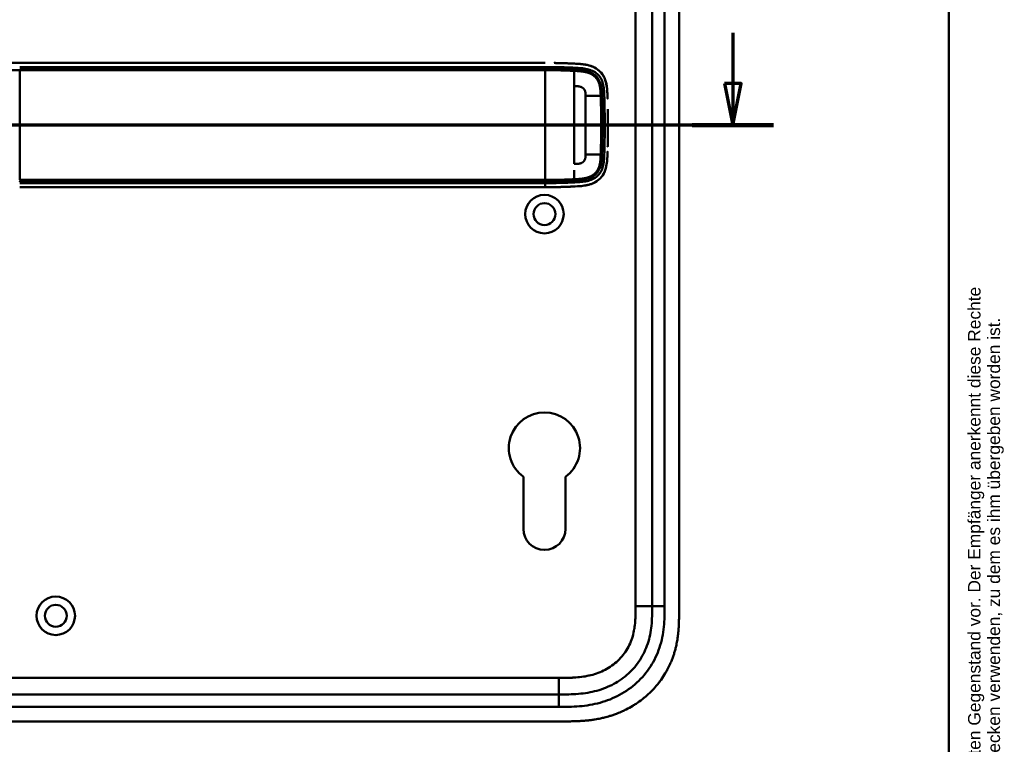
# Model space of a CAD drawing. Header units: millimetres. Extents: x 20 to 833, y 20 to 574.
# Tile 9 of 10: x 596 to 833, y 257 to 432. Entities that reach past the tile are written whole.
import ezdxf
from ezdxf.enums import TextEntityAlignment as Align

# ---------------------------------------------------------------- set-up
doc = ezdxf.new("R2010")
doc.units = ezdxf.units.MM
doc.header["$LTSCALE"] = 2
for name, color, linetype, lineweight in [('Schnittansichtslinien(DIN)', 7, 'Continuous', 70), ('Sichtbare Kanten(DIN)', 7, 'Continuous', 50), ('Sichtbare tangentiale Kanten(DIN)', 7, 'Continuous', 50), ('Skizziergeometrie(DIN)', 7, 'Continuous', 50), ('Symbole(DIN)', 7, 'Continuous', 25)]:
    doc.layers.add(name, color=color, linetype=linetype, lineweight=lineweight)
doc.styles.add('Aktuell-DIN', font='arial.ttf')
doc.styles.add('Textstil10', font='arial.ttf')
doc.styles.add('Textstil41', font='arial.ttf', dxfattribs={"width": 0.8})
doc.styles.add('Textstil83', font='arial.ttf', dxfattribs={"width": 0.8})

# ---------------------------------------------------------------- blocks, each defined once
blk = doc.blocks.new('Ränder Standardrahmen')
at = {"layer": 'Skizziergeometrie(DIN)', "flags": 128}
blk.add_lwpolyline([(10, 10), (10, 287), (410, 287), (410, 10), (10, 10)], dxfattribs=at)
blk = doc.blocks.new('Schriftfelder Heusser')
at = {"layer": 'Symbole(DIN)', "color": 7, "insert": (293.33, 191.7), "char_height": 1.5, "width": 182.3003, "attachment_point": 1, "rotation": 90, "line_spacing_factor": 0.944221, "style": 'Aktuell-DIN'}
blk.add_mtext('\\fArial|b0|i0;\\H1.5000;Die Schlossfabrik Heusser AG ist Eigentümerin dieses Dokumentes und behält sich alle Rechte an diesem und dem dargestellten Gegenstand vor. Der Empfänger anerkennt diese Rechte\\Pund wird das Dokument nicht ohne schriftliche Ermächtigung der Eigentümerin Dritten zugänglich machen oder zu anderen Zwecken verwenden, zu dem es ihm übergeben worden ist.\\P ', dxfattribs=at)
at = {"layer": 'Symbole(DIN)', "color": 179, "true_color": 0x262659, "style": 'Textstil10'}
blk.add_attdef('ERSTELLUNGSDATUM_001', (217.23, 218.29), '', height=2, dxfattribs=at)
at = {"layer": 'Symbole(DIN)', "color": 179, "true_color": 0x262659}
for tag, height, style, p in [('AUTOR', 2.49, 'Aktuell-DIN', (240.03, 219.26)), ('KONTROLLDATUM', 2, 'Textstil10', (217.42, 215.04)), ('KONTROLLIERT_VON', 2, 'Textstil10', (239.98, 215.05))]:
    blk.add_attdef(tag, text='', height=height, dxfattribs=dict(at, style=style)).set_placement(p, align=Align.MIDDLE_LEFT)
at = {"layer": 'Symbole(DIN)', "color": 7, "style": 'Textstil83', "width": 0.8}
blk.add_attdef('Anfänglicher_Ansichtsmaßstab_001', (281.57, 213.34), '', height=2.3, dxfattribs=at)
at = {"layer": 'Symbole(DIN)', "color": 179, "true_color": 0x262659, "style": 'Textstil10'}
blk.add_attdef('PROJEKT', text='', height=2, dxfattribs=at).set_placement((217.77, 209.72), align=Align.BOTTOM_LEFT)
at = {"layer": 'Symbole(DIN)', "color": 7, "style": 'Textstil41', "width": 0.8}
blk.add_attdef('STATUS', text='', height=5, dxfattribs=at).set_placement((284.53, 195.86), align=Align.MIDDLE_CENTER)
blk = doc.blocks.new('2DTransSchnitt0')
at = {"layer": 'Schnittansichtslinien(DIN)', "linetype": 'Continuous'}
for p, q in [((383.94, 214.6), (383.94, 208.46)), ((382.94, 208.46), (383.94, 203.46)), ((384.94, 208.46), (382.94, 208.46)), ((383.94, 208.46), (383.94, 203.46)), ((383.94, 203.46), (384.94, 208.46)), ((388.85, 203.46), (255.71, 203.46))]:
    blk.add_line(p, q, dxfattribs=at)
at = {"layer": 'Schnittansichtslinien(DIN)', "linetype": 'Continuous', "lineweight": 140}
blk.add_line((388.85, 203.46), (379.03, 203.46), dxfattribs=at)
at = {"layer": 'Schnittansichtslinien(DIN)', "linetype": 'Continuous', "flags": 128}
blk.add_lwpolyline([(382.94, 208.46), (383.94, 203.46), (384.94, 208.46), (382.94, 208.46)], dxfattribs=at)
at = {"layer": 'Schnittansichtslinien(DIN)'}
blk.add_solid([(382.94, 208.46), (383.94, 203.46), (384.94, 208.46), (382.94, 208.46)], dxfattribs=at)

msp = doc.modelspace()

# ---------------------------------------------------------------- linework, layer by layer
at = {"layer": 'Sichtbare Kanten(DIN)'}
for p, q in [((754.874, 289.705), (754.874, 481.136)), ((748.374, 290.705), (748.374, 480.136)), ((722.51, 421.924), (595.659, 421.924)), ((732.296, 409.92), (732.297, 409.92)), ((736.348, 409.92), (736.348, 409.92)), ((732.297, 403.92), (732.296, 403.92)), ((736.347, 403.92), (736.347, 403.92)), ((595.659, 391.924), (722.51, 391.924)), ((717.273, 309.421), (717.273, 321.996)), ((727.473, 321.996), (727.473, 309.421)), ((580.912, 269.42), (725.835, 269.42)), ((567.912, 262.92), (726.835, 262.92))]:
    msp.add_line(p, q, dxfattribs=at)
for centre, radius in [((722.374, 385.42), 4.65), ((722.374, 385.42), 2.65), ((604.374, 288.42), 4.65), ((604.374, 288.42), 2.65)]:
    msp.add_circle(centre, radius, dxfattribs=at)
for centre, radius, start, end in [((722.374, 406.92), 14, 104.46083, 104.46616), ((722.374, 406.92), 13.8, 100.78374, 100.78832), ((722.373, 406.92), 13.8, 73.28693, 73.28729), ((722.374, 406.92), 11.7, 31.98569, 31.98649), ((722.374, 406.92), 11.6, 31.18578, 31.18695), ((722.374, 406.92), 11.5, 30.35256, 30.35418), ((722.374, 406.92), 11.5, 329.64582, 329.64689), ((722.374, 406.92), 11.6, 328.81305, 328.81381), ((722.374, 406.92), 11.7, 328.01351, 328.01403), ((722.374, 406.92), 14, 255.42748, 255.43284), ((722.374, 406.92), 13.8, 259.06815, 259.07275), ((722.373, 406.921), 13.801, 286.81616, 286.8165), ((722.374, 328.92), 8.6, 306.36956, 233.62588), ((722.373, 309.421), 5.1, 180, 0)]:
    msp.add_arc(centre, radius, start, end, dxfattribs=at)
for points, degree, knots in [([(569.031, 421.924), (569.417, 421.924), (569.784, 421.924), (570.588, 421.924), (571.007, 421.924), (572.272, 421.924), (573.161, 421.924), (576.034, 421.924), (578.114, 421.924), (583.261, 421.924), (586.37, 421.924), (591.532, 421.924), (593.595, 421.924), (595.659, 421.924)], 3, [0, 0, 0, 0, 0.1534173, 0.1534173, 0.3047718, 0.3047718, 0.5966116, 0.5966116, 1.2249955, 1.2249955, 2.1545342, 2.1545342, 2.7736042, 2.7736042, 2.7736042, 2.7736042]), ([(724.742, 421.914), (724.742, 421.914), (724.742, 421.914), (724.742, 421.914), (724.742, 421.914), (724.742, 421.914), (724.742, 421.914), (724.743, 421.914), (724.743, 421.914), (724.749, 421.913), (724.754, 421.913), (724.766, 421.913), (724.773, 421.913), (724.798, 421.913), (724.816, 421.913), (724.932, 421.911), (725.029, 421.91), (725.158, 421.907), (725.191, 421.907), (725.234, 421.906), (725.245, 421.906), (725.259, 421.906), (725.263, 421.906), (725.268, 421.906), (725.269, 421.906), (725.27, 421.906), (725.271, 421.906), (725.271, 421.906), (725.271, 421.906), (725.272, 421.906), (725.272, 421.906), (725.272, 421.906)], 3, [0, 0, 0, 0, 0.000010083, 0.000010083, 0.000030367, 0.000030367, 0.000084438, 0.000084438, 0.00022861, 0.00022861, 0.001766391, 0.001766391, 0.003816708, 0.003816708, 0.009284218, 0.009284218, 0.038444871, 0.038444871, 0.048164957, 0.048164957, 0.051405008, 0.051405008, 0.052485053, 0.052485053, 0.052845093, 0.052845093, 0.05296512, 0.05296512, 0.053005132, 0.053005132, 0.053043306, 0.053043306, 0.053043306, 0.053043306]), ([(729.639, 421.757), (729.639, 421.757), (729.621, 421.758), (729.43, 421.767), (729.064, 421.783), (728.51, 421.809), (727.755, 421.837), (726.949, 421.866), (726.275, 421.884), (725.783, 421.896), (725.467, 421.902), (725.326, 421.905), (725.272, 421.906)], 5, [0, 0, 0, 0, 0, 0, 0.00002286, 0.00969157, 0.09825636, 0.18682115, 0.27538594, 0.36395073, 0.40823312, 0.43566831, 0.43566831, 0.43566831, 0.43566831, 0.43566831, 0.43566831]), ([(731.34, 421.643), (731.283, 421.649), (731.226, 421.654), (731.169, 421.659), (730.891, 421.685), (730.613, 421.705), (730.334, 421.721)], 3, [1.11173243, 1.11173243, 1.11173243, 1.11173243, 1.12964673, 1.12964673, 1.12964673, 1.21762011, 1.21762011, 1.21762011, 1.21762011]), ([(730.334, 421.721), (730.334, 421.721), (730.334, 421.721), (730.334, 421.721), (730.334, 421.721), (730.335, 421.721), (730.335, 421.721), (730.337, 421.721), (730.338, 421.721), (730.342, 421.721), (730.346, 421.721), (730.359, 421.72), (730.37, 421.719), (730.41, 421.717), (730.441, 421.715), (730.564, 421.707), (730.655, 421.701), (730.885, 421.684), (731.022, 421.673), (731.21, 421.656), (731.262, 421.651), (731.318, 421.645), (731.322, 421.645), (731.331, 421.644), (731.334, 421.643), (731.338, 421.643), (731.338, 421.643), (731.339, 421.643), (731.339, 421.643), (731.339, 421.643), (731.339, 421.643), (731.34, 421.643), (731.34, 421.643), (731.34, 421.643), (731.34, 421.643), (731.34, 421.643)], 3, [0, 0, 0, 0, 0.00003166, 0.00003166, 0.00007175, 0.00007175, 0.00018596, 0.00018596, 0.00052834, 0.00052834, 0.00155512, 0.00155512, 0.00463506, 0.00463506, 0.01387455, 0.01387455, 0.04159374, 0.04159374, 0.08317485, 0.08317485, 0.09876658, 0.09876658, 0.10022827, 0.10022827, 0.10132472, 0.10132472, 0.1014245, 0.1014245, 0.10147482, 0.10147482, 0.10150043, 0.10150043, 0.10151366, 0.10151366, 0.10152856, 0.10152856, 0.10152856, 0.10152856]), ([(737.468, 415.869), (737.451, 416.028), (737.431, 416.185), (737.302, 417.039), (737.127, 417.715), (736.548, 418.958), (736.169, 419.496), (735.187, 420.421), (734.613, 420.773), (732.875, 421.493), (731.664, 421.638), (730.469, 421.713)], 3, [-1.0928074, -1.0928074, -1.0928074, -1.0928074, -1.045951, -1.045951, -0.838061, -0.838061, -0.6395491, -0.6395491, -0.4375462, -0.4375462, -0.0824985, -0.0824985, -0.0824985, -0.0824985]), ([(736.835, 418.339), (736.835, 418.339), (736.835, 418.339), (736.835, 418.339), (736.835, 418.339), (736.835, 418.338), (736.836, 418.338), (736.836, 418.337), (736.837, 418.335), (736.839, 418.331), (736.84, 418.328), (736.846, 418.315), (736.851, 418.305), (736.868, 418.266), (736.881, 418.237), (736.932, 418.12), (736.968, 418.031), (737.015, 417.908), (737.027, 417.874), (737.044, 417.827), (737.049, 417.815), (737.055, 417.797), (737.057, 417.792), (737.059, 417.785), (737.06, 417.782), (737.061, 417.779), (737.062, 417.778), (737.062, 417.776), (737.063, 417.775), (737.063, 417.774), (737.063, 417.774), (737.063, 417.773), (737.063, 417.773), (737.063, 417.773), (737.063, 417.773), (737.063, 417.773), (737.063, 417.773), (737.063, 417.773), (737.063, 417.773), (737.063, 417.773)], 3, [0, 0, 0, 0, 0.000053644, 0.000053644, 0.000093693, 0.000093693, 0.000213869, 0.000213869, 0.000574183, 0.000574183, 0.001654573, 0.001654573, 0.00489501, 0.00489501, 0.014615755, 0.014615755, 0.043784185, 0.043784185, 0.054719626, 0.054719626, 0.058820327, 0.058820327, 0.060417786, 0.060417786, 0.061217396, 0.061217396, 0.06161808, 0.06161808, 0.061819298, 0.061819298, 0.061920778, 0.061920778, 0.06197238, 0.06197238, 0.061999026, 0.061999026, 0.062013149, 0.062013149, 0.062029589, 0.062029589, 0.062029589, 0.062029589]), ([(737.573, 414.186), (737.573, 414.186), (737.573, 414.186), (737.573, 414.186), (737.573, 414.185), (737.573, 414.185), (737.574, 414.185), (737.574, 414.183), (737.574, 414.182), (737.574, 414.177), (737.574, 414.173), (737.574, 414.159), (737.575, 414.148), (737.576, 414.105), (737.577, 414.073), (737.582, 413.943), (737.585, 413.846), (737.59, 413.676), (737.592, 413.603), (737.596, 413.476), (737.598, 413.422), (737.6, 413.362), (737.6, 413.357), (737.6, 413.348), (737.6, 413.344), (737.6, 413.34), (737.6, 413.339), (737.6, 413.338), (737.6, 413.337), (737.6, 413.336), (737.6, 413.336), (737.6, 413.336), (737.6, 413.336), (737.6, 413.336)], 3, [0, 0, 0, 0, 0.0000685, 0.0000685, 0.000108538, 0.000108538, 0.000228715, 0.000228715, 0.000589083, 0.000589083, 0.00166957, 0.00166957, 0.004910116, 0.004910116, 0.014630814, 0.014630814, 0.043792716, 0.043792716, 0.065662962, 0.065662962, 0.08206584, 0.08206584, 0.083603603, 0.083603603, 0.084757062, 0.084757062, 0.084973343, 0.084973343, 0.085135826, 0.085135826, 0.085162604, 0.085162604, 0.08517595, 0.08517595, 0.08517595, 0.08517595]), ([(737.685, 409.229), (737.68, 409.64), (737.675, 410.052), (737.668, 410.464), (737.666, 410.56), (737.664, 410.656), (737.663, 410.751)], 3, [0.93532745, 0.93532745, 0.93532745, 0.93532745, 1.05789587, 1.05789587, 1.05789587, 1.08637381, 1.08637381, 1.08637381, 1.08637381]), ([(737.685, 409.229), (737.685, 409.229), (737.685, 409.229), (737.685, 409.228), (737.685, 409.228), (737.685, 409.227), (737.685, 409.227), (737.685, 409.225), (737.685, 409.224), (737.685, 409.219), (737.685, 409.216), (737.685, 409.201), (737.685, 409.191), (737.685, 409.147), (737.686, 409.115), (737.687, 408.985), (737.688, 408.888), (737.691, 408.5), (737.693, 408.208), (737.695, 407.878), (737.695, 407.84), (737.695, 407.783), (737.695, 407.764), (737.696, 407.736), (737.696, 407.726), (737.696, 407.712), (737.696, 407.707), (737.696, 407.7), (737.696, 407.698), (737.696, 407.694), (737.696, 407.693), (737.696, 407.691), (737.696, 407.691), (737.696, 407.69), (737.696, 407.69), (737.696, 407.689), (737.696, 407.689), (737.696, 407.689), (737.696, 407.689), (737.696, 407.689), (737.696, 407.689), (737.696, 407.689), (737.696, 407.688), (737.696, 407.688)], 3, [0, 0, 0, 0, 0.00007709, 0.00007709, 0.00011709, 0.00011709, 0.0002371, 0.0002371, 0.00059712, 0.00059712, 0.00167714, 0.00167714, 0.00491717, 0.00491717, 0.0146372, 0.0146372, 0.04379722, 0.04379722, 0.13127739, 0.13127739, 0.14267197, 0.14267197, 0.1483693, 0.1483693, 0.15121801, 0.15121801, 0.15264242, 0.15264242, 0.15335469, 0.15335469, 0.15371088, 0.15371088, 0.15388903, 0.15388903, 0.15397817, 0.15397817, 0.15402279, 0.15402279, 0.15404516, 0.15404516, 0.15405641, 0.15405641, 0.15406792, 0.15406792, 0.15406792, 0.15406792]), ([(737.696, 406.163), (737.697, 406.417), (737.697, 406.67), (737.697, 406.924), (737.697, 407.179), (737.697, 407.433), (737.696, 407.688)], 3, [0.62936601, 0.62936601, 0.62936601, 0.62936601, 0.70537642, 0.70537642, 0.70537642, 0.78178643, 0.78178643, 0.78178643, 0.78178643]), ([(737.663, 403.097), (737.664, 403.192), (737.666, 403.288), (737.668, 403.383), (737.675, 403.796), (737.68, 404.208), (737.685, 404.619)], 3, [0.32448872, 0.32448872, 0.32448872, 0.32448872, 0.35285696, 0.35285696, 0.35285696, 0.47549945, 0.47549945, 0.47549945, 0.47549945]), ([(737.696, 406.163), (737.696, 406.163), (737.696, 406.162), (737.696, 406.162), (737.696, 406.162), (737.696, 406.161), (737.696, 406.161), (737.696, 406.159), (737.696, 406.158), (737.696, 406.153), (737.696, 406.15), (737.696, 406.135), (737.696, 406.125), (737.695, 406.081), (737.695, 406.049), (737.695, 405.919), (737.694, 405.822), (737.692, 405.433), (737.69, 405.142), (737.686, 404.796), (737.686, 404.741), (737.685, 404.666), (737.685, 404.645), (737.685, 404.624), (737.685, 404.623), (737.685, 404.621), (737.685, 404.621), (737.685, 404.62), (737.685, 404.62), (737.685, 404.62), (737.685, 404.619), (737.685, 404.619), (737.685, 404.619), (737.685, 404.619), (737.685, 404.619), (737.685, 404.619)], 3, [0, 0, 0, 0, 0.00006794, 0.00006794, 0.00010794, 0.00010794, 0.00022795, 0.00022795, 0.00058796, 0.00058796, 0.00166798, 0.00166798, 0.004908, 0.004908, 0.01462802, 0.01462802, 0.04378804, 0.04378804, 0.13126821, 0.13126821, 0.14767072, 0.14767072, 0.15382171, 0.15382171, 0.15411336, 0.15411336, 0.15425925, 0.15425925, 0.15433228, 0.15433228, 0.15436886, 0.15436886, 0.15438723, 0.15438723, 0.15440596, 0.15440596, 0.15440596, 0.15440596]), ([(737.663, 403.097), (737.663, 403.097), (737.663, 403.097), (737.663, 403.097), (737.663, 403.096), (737.663, 403.096), (737.663, 403.096), (737.663, 403.094), (737.663, 403.093), (737.663, 403.088), (737.662, 403.084), (737.662, 403.07), (737.662, 403.059), (737.661, 403.016), (737.661, 402.984), (737.658, 402.854), (737.656, 402.757), (737.649, 402.368), (737.642, 402.077), (737.635, 401.763), (737.634, 401.741), (737.634, 401.715), (737.633, 401.711), (737.633, 401.704), (737.633, 401.7), (737.633, 401.697), (737.633, 401.696), (737.633, 401.695), (737.633, 401.695), (737.633, 401.694), (737.633, 401.694), (737.633, 401.694)], 3, [0, 0, 0, 0, 0.00003042, 0.00003042, 0.00007044, 0.00007044, 0.00019048, 0.00019048, 0.00055053, 0.00055053, 0.00163058, 0.00163058, 0.00487062, 0.00487062, 0.01459066, 0.01459066, 0.0437507, 0.0437507, 0.13123111, 0.13123111, 0.13788283, 0.13788283, 0.13913003, 0.13913003, 0.14006547, 0.14006547, 0.14024087, 0.14024087, 0.14037254, 0.14037254, 0.14038465, 0.14038465, 0.14038465, 0.14038465]), ([(737.6, 400.51), (737.6, 400.51), (737.6, 400.51), (737.6, 400.51), (737.6, 400.51), (737.6, 400.51), (737.6, 400.509), (737.6, 400.493), (737.599, 400.475), (737.598, 400.435), (737.597, 400.412), (737.593, 400.268), (737.589, 400.146), (737.583, 399.944), (737.58, 399.862), (737.577, 399.754), (737.576, 399.727), (737.574, 399.691), (737.574, 399.682), (737.574, 399.67), (737.574, 399.667), (737.574, 399.663), (737.573, 399.662), (737.573, 399.661), (737.573, 399.66), (737.573, 399.66), (737.573, 399.659), (737.573, 399.659)], 3, [0, 0, 0, 0, 0.000012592, 0.000012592, 0.000034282, 0.000034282, 0.000102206, 0.000102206, 0.005244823, 0.005244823, 0.012100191, 0.012100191, 0.048663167, 0.048663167, 0.073039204, 0.073039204, 0.081164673, 0.081164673, 0.083873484, 0.083873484, 0.084776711, 0.084776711, 0.085077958, 0.085077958, 0.085178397, 0.085178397, 0.085279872, 0.085279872, 0.085279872, 0.085279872]), ([(730.457, 392.133), (731.539, 392.201), (732.626, 392.324), (734.301, 392.915), (734.911, 393.239), (735.965, 394.115), (736.381, 394.633), (737.07, 395.929), (737.269, 396.665), (737.473, 397.894), (737.517, 398.436), (737.545, 398.981)], 3, [-1.1255122, -1.1255122, -1.1255122, -1.1255122, -0.8348812, -0.8348812, -0.6468758, -0.6468758, -0.4644401, -0.4644401, -0.2506566, -0.2506566, -0.0864851, -0.0864851, -0.0864851, -0.0864851]), ([(737.06, 396.065), (737.06, 396.065), (737.06, 396.065), (737.06, 396.064), (737.06, 396.064), (737.06, 396.064), (737.06, 396.064), (737.059, 396.063), (737.059, 396.062), (737.058, 396.06), (737.058, 396.058), (737.055, 396.049), (737.052, 396.043), (737.044, 396.019), (737.037, 396), (737.01, 395.927), (736.99, 395.872), (736.947, 395.764), (736.925, 395.711), (736.891, 395.632), (736.879, 395.606), (736.862, 395.566), (736.856, 395.553), (736.847, 395.533), (736.844, 395.527), (736.839, 395.517), (736.838, 395.514), (736.835, 395.509), (736.834, 395.507), (736.833, 395.504), (736.833, 395.504), (736.832, 395.502), (736.832, 395.502), (736.832, 395.501), (736.832, 395.501), (736.832, 395.501), (736.832, 395.501), (736.832, 395.501), (736.831, 395.5), (736.831, 395.5), (736.831, 395.5), (736.831, 395.5)], 3, [0, 0, 0, 0, 0.000029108, 0.000029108, 0.000069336, 0.000069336, 0.000142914, 0.000142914, 0.000363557, 0.000363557, 0.001025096, 0.001025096, 0.003009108, 0.003009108, 0.008960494, 0.008960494, 0.026815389, 0.026815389, 0.044302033, 0.044302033, 0.053052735, 0.053052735, 0.057429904, 0.057429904, 0.059619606, 0.059619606, 0.060715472, 0.060715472, 0.061264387, 0.061264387, 0.061539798, 0.061539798, 0.061678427, 0.061678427, 0.06174862, 0.06174862, 0.061784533, 0.061784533, 0.061803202, 0.061803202, 0.061823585, 0.061823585, 0.061823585, 0.061823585]), ([(731.298, 392.2), (731.298, 392.2), (731.298, 392.2), (731.296, 392.2), (731.295, 392.2), (731.291, 392.2), (731.289, 392.199), (731.273, 392.198), (731.259, 392.197), (730.955, 392.167), (730.662, 392.146), (728.801, 392.034), (727.228, 391.981), (724.607, 391.927), (723.559, 391.924), (722.51, 391.924)], 3, [0, 0, 0, 0, 0.00009264, 0.00009264, 0.00046302, 0.00046302, 0.00120364, 0.00120364, 0.00534922, 0.00534922, 0.09385061, 0.09385061, 0.56580604, 0.56580604, 0.88027176, 0.88027176, 0.88027176, 0.88027176]), ([(726.214, 391.962), (726.343, 391.965), (726.65, 391.973), (727.138, 391.988), (727.811, 392.012), (728.512, 392.039), (729.064, 392.064), (729.43, 392.08), (729.621, 392.089), (729.639, 392.09)], 5, [0.37850291, 0.37850291, 0.37850291, 0.37850291, 0.37850291, 0.37850291, 0.44282401, 0.53138881, 0.61995362, 0.70851842, 0.71828181, 0.71828181, 0.71828181, 0.71828181, 0.71828181, 0.71828181]), ([(725.835, 269.42), (726.641, 269.42), (728.237, 269.422), (730.574, 269.529), (732.839, 269.805), (735.757, 270.443), (739.191, 271.805), (742.775, 274.348), (745.605, 277.69), (747.164, 280.969), (747.912, 283.797), (748.241, 286.015), (748.372, 288.321), (748.374, 289.905), (748.374, 290.705)], 3, [18.3883596, 18.3883596, 18.3883596, 18.3883596, 18.6318617, 18.875363, 19.1188643, 19.3623656, 19.8493681, 20.3363707, 20.8233732, 21.3103757, 21.553877, 21.7973783, 22.0408796, 22.2843823, 22.2843823, 22.2843823, 22.2843823]), ([(726.835, 262.92), (727.432, 262.92), (728.483, 262.921), (729.695, 262.946), (730.607, 262.981), (731.217, 263.014), (731.98, 263.068), (732.59, 263.123), (733.354, 263.206), (733.964, 263.286), (734.879, 263.427), (735.79, 263.597), (736.997, 263.875), (737.893, 264.123), (738.781, 264.404), (739.368, 264.608), (740.239, 264.938), (741.098, 265.301), (742.359, 265.906), (743.449, 266.51), (744.763, 267.343), (745.775, 268.071), (746.982, 269.054), (747.9, 269.899), (748.98, 271.022), (749.789, 271.974), (750.723, 273.222), (751.407, 274.268), (752.101, 275.491), (752.519, 276.329), (752.901, 277.184), (753.138, 277.762), (753.411, 278.492), (753.611, 279.084), (753.838, 279.829), (754.001, 280.43), (754.218, 281.337), (754.401, 282.251), (754.589, 283.476), (754.69, 284.396), (754.766, 285.314), (754.804, 285.926), (754.838, 286.689), (754.855, 287.297), (754.868, 288.054), (754.873, 288.807), (754.874, 289.406), (754.874, 289.705)], 3, [0.00000945, 0.00000945, 0.00000945, 0.00000945, 0.04167564, 0.07292528, 0.08334182, 0.10417491, 0.11459146, 0.13542455, 0.1458411, 0.16667419, 0.17709074, 0.20834038, 0.22917347, 0.26042311, 0.27083965, 0.29167275, 0.30208929, 0.33333893, 0.35417202, 0.39583821, 0.4166713, 0.45833749, 0.47917058, 0.52083676, 0.54166985, 0.58333604, 0.60416913, 0.64583532, 0.66666841, 0.69791805, 0.70833459, 0.72916769, 0.73958423, 0.76041733, 0.77083387, 0.79166696, 0.80208351, 0.83333315, 0.85416624, 0.88541588, 0.89583243, 0.91666552, 0.92708206, 0.94791516, 0.9583317, 0.9791648, 0.99999789, 0.99999789, 0.99999789, 0.99999789])]:
    msp.add_open_spline(points, degree=degree, knots=knots, dxfattribs=at)
for points in [[(737.063, 417.773), (736.996, 417.965), (736.92, 418.154), (736.834, 418.339)], [(737.58, 414.003), (737.579, 414.011), (737.579, 414.018), (737.579, 414.026)], [(737.579, 399.821), (737.579, 399.829), (737.579, 399.836), (737.58, 399.844)], [(736.831, 395.5), (736.917, 395.685), (736.993, 395.873), (737.06, 396.065)]]:
    msp.add_open_spline(points, degree=3, dxfattribs=at)
at = {"layer": 'Sichtbare tangentiale Kanten(DIN)'}
for p, q in [((744.374, 290.705), (744.374, 480.136)), ((751.374, 480.136), (751.374, 290.705)), ((722.51, 420.476), (722.51, 420.934)), ((595.659, 393.668), (595.659, 420.18)), ((729.527, 420.311), (729.563, 420.77)), ((736.252, 414.003), (736.819, 414.003)), ((736.252, 399.844), (736.819, 399.844)), ((722.51, 392.914), (722.51, 393.371)), ((729.527, 393.536), (729.563, 393.077)), ((744.374, 290.705), (748.374, 290.705)), ((748.374, 290.705), (751.374, 290.705)), ((580.912, 273.42), (725.835, 273.42)), ((725.835, 273.42), (725.835, 269.42)), ((725.835, 269.42), (725.835, 266.42)), ((725.835, 266.42), (580.912, 266.42))]:
    msp.add_line(p, q, dxfattribs=at)
for centre, major_axis, start_param, end_param in [((729.515, 396.555), (0, 24.021), 5.6792533, 6.0669064), ((729.515, 417.348), (0, -24.076), 0.0832449, 0.4855125)]:
    msp.add_ellipse(centre, major_axis=major_axis, ratio=0.00001, start_param=start_param, end_param=end_param, dxfattribs=at)
for points, degree, knots in [([(595.659, 420.934), (605.615, 420.934), (615.599, 420.934), (625.546, 420.934), (645.975, 420.934), (666.449, 420.934), (686.887, 420.934), (693.471, 420.934), (700.061, 420.934), (706.658, 420.934), (711.964, 420.934), (717.279, 420.934), (722.51, 420.934)], 3, [23.2299829, 23.2299829, 23.2299829, 23.2299829, 26.2168354, 26.2168354, 26.2168354, 32.3515912, 32.3515912, 32.3515912, 34.3279835, 34.3279835, 34.3279835, 35.9173864, 35.9173864, 35.9173864, 35.9173864]), ([(722.519, 420.934), (722.798, 420.934), (723.078, 420.934), (723.356, 420.933), (723.502, 420.933), (723.647, 420.933), (723.791, 420.932), (723.936, 420.931), (724.08, 420.93), (724.224, 420.929), (724.369, 420.927), (724.514, 420.926), (724.659, 420.925), (724.804, 420.923), (724.949, 420.921), (725.093, 420.918), (725.238, 420.916), (725.383, 420.914), (725.528, 420.911), (725.673, 420.908), (725.818, 420.905), (725.964, 420.901), (726.255, 420.895), (726.549, 420.887), (726.846, 420.877), (727.144, 420.868), (727.445, 420.858), (727.749, 420.847), (728.054, 420.836), (728.361, 420.824), (728.665, 420.811), (728.969, 420.798), (729.269, 420.784), (729.563, 420.77)], 3, [35.91738638, 35.91738638, 35.91738638, 35.91738638, 36.00219131, 36.00219131, 36.00219131, 36.0464737, 36.0464737, 36.0464737, 36.0907561, 36.0907561, 36.0907561, 36.13503849, 36.13503849, 36.13503849, 36.17932089, 36.17932089, 36.17932089, 36.22360328, 36.22360328, 36.22360328, 36.26788568, 36.26788568, 36.26788568, 36.35645047, 36.35645047, 36.35645047, 36.44501526, 36.44501526, 36.44501526, 36.53358005, 36.53358005, 36.53358005, 36.62221221, 36.62221221, 36.62221221, 36.62221221]), ([(736.834, 418.339), (736.757, 418.506), (736.672, 418.669), (736.579, 418.827), (736.296, 419.305), (735.939, 419.734), (735.53, 420.089), (735.122, 420.444), (734.665, 420.727), (734.184, 420.945), (733.704, 421.164), (733.2, 421.32), (732.693, 421.432), (732.243, 421.531), (731.791, 421.596), (731.34, 421.643)], 3, [0.43542627, 0.43542627, 0.43542627, 0.43542627, 0.48834098, 0.48834098, 0.48834098, 0.64866741, 0.64866741, 0.64866741, 0.80899385, 0.80899385, 0.80899385, 0.96932029, 0.96932029, 0.96932029, 1.11173243, 1.11173243, 1.11173243, 1.11173243]), ([(567.147, 420.174), (567.975, 420.174), (568.903, 420.174), (569.93, 420.174), (570.444, 420.174), (570.98, 420.174), (571.534, 420.174), (572.087, 420.174), (572.658, 420.174), (573.24, 420.174), (573.823, 420.175), (574.417, 420.175), (575.019, 420.175), (575.621, 420.175), (576.23, 420.175), (576.844, 420.176), (577.458, 420.176), (578.076, 420.176), (578.697, 420.176), (579.317, 420.177), (579.94, 420.177), (580.565, 420.177), (581.19, 420.177), (581.816, 420.178), (582.443, 420.178), (583.07, 420.178), (583.698, 420.178), (584.327, 420.179), (584.956, 420.179), (585.585, 420.179), (586.215, 420.179), (586.844, 420.179), (587.474, 420.179), (588.104, 420.179), (588.734, 420.179), (589.364, 420.179), (589.994, 420.18), (590.624, 420.18), (591.254, 420.18), (591.884, 420.18), (592.514, 420.18), (593.143, 420.18), (593.773, 420.18), (594.402, 420.18), (595.031, 420.18), (595.659, 420.18)], 3, [-0.0090822, -0.0090822, -0.0090822, -0.0090822, 0.368934, 0.368934, 0.368934, 0.5579421, 0.5579421, 0.5579421, 0.7469502, 0.7469502, 0.7469502, 0.9359583, 0.9359583, 0.9359583, 1.1249664, 1.1249664, 1.1249664, 1.3139745, 1.3139745, 1.3139745, 1.5029826, 1.5029826, 1.5029826, 1.6919907, 1.6919907, 1.6919907, 1.8809988, 1.8809988, 1.8809988, 2.0700069, 2.0700069, 2.0700069, 2.259015, 2.259015, 2.259015, 2.4480231, 2.4480231, 2.4480231, 2.6370312, 2.6370312, 2.6370312, 2.8260393, 2.8260393, 2.8260393, 3.0147053, 3.0147053, 3.0147053, 3.0147053]), ([(722.518, 420.476), (722.511, 420.476), (719.365, 420.477), (713.03, 420.476), (703.475, 420.477), (690.798, 420.476), (674.947, 420.477), (659.08, 420.476), (643.228, 420.477), (628.961, 420.476), (616.27, 420.476), (606.756, 420.476), (600.416, 420.476), (597.245, 420.476), (595.659, 420.476)], 5, [20.6437384, 20.6437384, 20.6437384, 20.6437384, 20.6437384, 20.6437384, 20.6474288, 22.2330696, 23.8187104, 25.4043512, 26.989992, 28.5756328, 30.1612736, 31.7469144, 32.5397348, 33.3329244, 33.3329244, 33.3329244, 33.3329244, 33.3329244, 33.3329244]), ([(595.659, 420.18), (598.302, 420.18), (600.945, 420.18), (606.23, 420.18), (608.872, 420.18), (616.8, 420.18), (622.087, 420.18), (632.659, 420.18), (637.943, 420.18), (648.512, 420.18), (653.797, 420.18), (664.37, 420.18), (669.658, 420.18), (680.229, 420.18), (685.512, 420.18), (696.078, 420.18), (701.364, 420.18), (711.957, 420.18), (717.272, 420.181), (722.511, 420.179)], 3, [3.0147053, 3.0147053, 3.0147053, 3.0147053, 3.8078678, 3.8078678, 4.6006882, 4.6006882, 6.186329, 6.186329, 7.7719698, 7.7719698, 9.3576106, 9.3576106, 10.9432514, 10.9432514, 12.5288922, 12.5288922, 14.114533, 14.114533, 15.703149, 15.703149, 15.703149, 15.703149]), ([(722.511, 420.179), (722.678, 420.179), (723.019, 420.179), (723.533, 420.179), (724.219, 420.179), (725.074, 420.164), (725.945, 420.151), (726.822, 420.124), (727.717, 420.095), (728.439, 420.064), (728.979, 420.04), (729.336, 420.023), (729.515, 420.015)], 5, [15.70314896, 15.70314896, 15.70314896, 15.70314896, 15.70314896, 15.70314896, 15.78784381, 15.87551383, 15.96318385, 16.05085387, 16.13852389, 16.22619391, 16.31386394, 16.40213792, 16.40213792, 16.40213792, 16.40213792, 16.40213792, 16.40213792]), ([(729.527, 420.311), (729.527, 420.311), (729.349, 420.32), (728.991, 420.336), (728.452, 420.36), (727.727, 420.391), (726.833, 420.42), (725.951, 420.447), (725.08, 420.461), (724.223, 420.475), (723.539, 420.476), (723.028, 420.476), (722.69, 420.476), (722.526, 420.476)], 5, [19.94598273, 19.94598273, 19.94598273, 19.94598273, 19.94598273, 19.94598273, 19.94606864, 20.03373866, 20.12140868, 20.2090787, 20.29674872, 20.38441874, 20.47208877, 20.55975879, 20.64297049, 20.64297049, 20.64297049, 20.64297049, 20.64297049, 20.64297049]), ([(729.515, 420.015), (729.782, 420.002), (730.315, 419.974), (731.099, 419.924), (732.126, 419.803), (733.384, 419.456), (734.476, 418.805), (735.288, 417.825), (735.742, 416.608), (735.887, 415.582), (735.928, 414.795), (735.948, 414.267), (735.957, 414.003)], 5, [0, 0, 0, 0, 0, 0, 0.1323154, 0.2652369, 0.3981584, 0.5310799, 0.6640014, 0.7969228, 0.9298443, 1.0627357, 1.0627357, 1.0627357, 1.0627357, 1.0627357, 1.0627357]), ([(736.252, 414.003), (736.251, 414.006), (736.243, 414.273), (736.223, 414.806), (736.181, 415.613), (736.031, 416.681), (735.552, 417.98), (734.675, 419.043), (733.502, 419.736), (732.184, 420.097), (731.129, 420.219), (730.333, 420.27), (729.796, 420.298), (729.527, 420.311)], 5, [18.8815067, 18.8815067, 18.8815067, 18.8815067, 18.8815067, 18.8815067, 18.8826968, 19.0156183, 19.1485397, 19.2814612, 19.4143827, 19.5473042, 19.6802257, 19.8131472, 19.9459825, 19.9459825, 19.9459825, 19.9459825, 19.9459825, 19.9459825]), ([(729.563, 420.77), (729.594, 420.769), (729.626, 420.767), (729.658, 420.766), (730.185, 420.741), (730.693, 420.713), (731.192, 420.666), (731.69, 420.618), (732.179, 420.55), (732.651, 420.444), (733.124, 420.337), (733.579, 420.192), (733.999, 419.996), (734.418, 419.801), (734.803, 419.555), (735.137, 419.257), (735.472, 418.958), (735.756, 418.607), (735.983, 418.215), (736.209, 417.824), (736.377, 417.392), (736.497, 416.938), (736.617, 416.485), (736.689, 416.01), (736.735, 415.519), (736.781, 415.03), (736.801, 414.522), (736.819, 414.003)], 3, [36.6222122, 36.6222122, 36.6222122, 36.6222122, 36.6318135, 36.6318135, 36.6318135, 36.79214, 36.79214, 36.79214, 36.9524664, 36.9524664, 36.9524664, 37.1127929, 37.1127929, 37.1127929, 37.2731193, 37.2731193, 37.2731193, 37.4334457, 37.4334457, 37.4334457, 37.5937722, 37.5937722, 37.5937722, 37.7540986, 37.7540986, 37.7540986, 37.9140671, 37.9140671, 37.9140671, 37.9140671]), ([(737.573, 414.186), (737.556, 414.679), (737.535, 415.176), (737.488, 415.677), (737.437, 416.214), (737.355, 416.756), (737.212, 417.29), (737.168, 417.452), (737.119, 417.613), (737.063, 417.773)], 3, [0.01848073, 0.01848073, 0.01848073, 0.01848073, 0.1676881, 0.1676881, 0.1676881, 0.32801454, 0.32801454, 0.32801454, 0.37673844, 0.37673844, 0.37673844, 0.37673844]), ([(735.957, 414.003), (735.957, 414.003), (735.957, 414.001), (735.969, 413.647), (735.988, 412.939), (736.022, 411.873), (736.046, 410.46), (736.072, 408.69), (736.076, 406.924), (736.072, 405.157), (736.046, 403.385), (736.022, 401.972), (735.988, 400.905), (735.969, 400.198), (735.957, 399.844)], 5, [17.4648757, 17.4648757, 17.4648757, 17.4648757, 17.4648757, 17.4648757, 17.4649058, 17.4661327, 17.6430367, 17.8199407, 17.9968447, 18.1737487, 18.3506528, 18.5275568, 18.7044608, 18.8826218, 18.8826218, 18.8826218, 18.8826218, 18.8826218, 18.8826218]), ([(736.252, 399.844), (736.252, 399.844), (736.263, 400.197), (736.283, 400.901), (736.316, 401.97), (736.341, 403.381), (736.367, 405.154), (736.371, 406.924), (736.367, 408.693), (736.341, 410.467), (736.316, 411.878), (736.283, 412.946), (736.263, 413.651), (736.252, 414.003)], 5, [0.0000012, 0.0000012, 0.0000012, 0.0000012, 0.0000012, 0.0000012, 0.0000376, 0.1769417, 0.3538457, 0.5307497, 0.7076537, 0.8845577, 1.0614618, 1.2383658, 1.415305, 1.415305, 1.415305, 1.415305, 1.415305, 1.415305]), ([(736.819, 414.003), (736.82, 413.978), (736.82, 413.951), (736.821, 413.925), (736.831, 413.639), (736.84, 413.349), (736.848, 413.059), (736.857, 412.769), (736.865, 412.477), (736.872, 412.185), (736.886, 411.6), (736.899, 411.013), (736.908, 410.426), (736.954, 407.665), (736.946, 404.935), (736.884, 402.178), (736.88, 402.006), (736.876, 401.834), (736.872, 401.662), (736.865, 401.37), (736.857, 401.079), (736.848, 400.788), (736.84, 400.498), (736.831, 400.209), (736.821, 399.922), (736.82, 399.896), (736.82, 399.87), (736.819, 399.844)], 3, [0, 0, 0, 0, 0.0080362, 0.0080362, 0.0080362, 0.096166, 0.096166, 0.096166, 0.1842959, 0.1842959, 0.1842959, 0.3605556, 0.3605556, 0.3605556, 1.1901476, 1.1901476, 1.1901476, 1.2418542, 1.2418542, 1.2418542, 1.3299841, 1.3299841, 1.3299841, 1.418114, 1.418114, 1.418114, 1.4261482, 1.4261482, 1.4261482, 1.4261482]), ([(735.957, 399.844), (735.948, 399.58), (735.928, 399.053), (735.887, 398.266), (735.742, 397.241), (735.289, 396.024), (734.478, 395.044), (733.387, 394.393), (732.129, 394.044), (731.102, 393.924), (730.316, 393.873), (729.783, 393.846), (729.515, 393.833)], 5, [18.8826218, 18.8826218, 18.8826218, 18.8826218, 18.8826218, 18.8826218, 19.0154411, 19.1482958, 19.2811505, 19.4140052, 19.5468599, 19.6797147, 19.8125694, 19.9453572, 19.9453572, 19.9453572, 19.9453572, 19.9453572, 19.9453572]), ([(729.527, 393.536), (729.528, 393.536), (729.798, 393.549), (730.336, 393.577), (731.133, 393.628), (732.188, 393.751), (733.505, 394.113), (734.677, 394.806), (735.553, 395.87), (736.032, 397.17), (736.181, 398.237), (736.223, 399.044), (736.243, 399.577), (736.252, 399.844)], 5, [0, 0, 0, 0, 0, 0, 0.0004489, 0.1333037, 0.2661584, 0.3990131, 0.5318678, 0.6647225, 0.7975772, 0.9304319, 1.0644705, 1.0644705, 1.0644705, 1.0644705, 1.0644705, 1.0644705]), ([(736.819, 399.844), (736.801, 399.325), (736.781, 398.818), (736.735, 398.328), (736.689, 397.837), (736.617, 397.363), (736.497, 396.909), (736.377, 396.456), (736.209, 396.024), (735.983, 395.632), (735.756, 395.24), (735.472, 394.889), (735.137, 394.591), (734.803, 394.292), (734.418, 394.046), (733.998, 393.851), (733.578, 393.655), (733.123, 393.51), (732.651, 393.404), (732.179, 393.297), (731.691, 393.229), (731.192, 393.182), (730.694, 393.134), (730.185, 393.107), (729.657, 393.082), (729.626, 393.08), (729.595, 393.079), (729.564, 393.077)], 3, [0, 0, 0, 0, 0.159971, 0.159971, 0.159971, 0.3202974, 0.3202974, 0.3202974, 0.4806238, 0.4806238, 0.4806238, 0.6409502, 0.6409502, 0.6409502, 0.8012765, 0.8012765, 0.8012765, 0.9616029, 0.9616029, 0.9616029, 1.1219293, 1.1219293, 1.1219293, 1.2822557, 1.2822557, 1.2822557, 1.2916213, 1.2916213, 1.2916213, 1.2916213]), ([(737.06, 396.065), (737.117, 396.228), (737.167, 396.392), (737.212, 396.558), (737.355, 397.092), (737.437, 397.633), (737.488, 398.171), (737.535, 398.671), (737.556, 399.167), (737.573, 399.659)], 3, [1.63041697, 1.63041697, 1.63041697, 1.63041697, 1.680145, 1.680145, 1.680145, 1.84047137, 1.84047137, 1.84047137, 1.98948416, 1.98948416, 1.98948416, 1.98948416]), ([(731.298, 392.2), (731.764, 392.247), (732.23, 392.313), (732.693, 392.416), (733.2, 392.527), (733.703, 392.683), (734.184, 392.902), (734.664, 393.121), (735.122, 393.403), (735.53, 393.758), (735.939, 394.113), (736.296, 394.542), (736.579, 395.02), (736.671, 395.176), (736.755, 395.336), (736.831, 395.5)], 3, [0.89201039, 0.89201039, 0.89201039, 0.89201039, 1.03883948, 1.03883948, 1.03883948, 1.19916586, 1.19916586, 1.19916586, 1.35949224, 1.35949224, 1.35949224, 1.51981862, 1.51981862, 1.51981862, 1.57193431, 1.57193431, 1.57193431, 1.57193431]), ([(595.66, 393.371), (595.66, 393.371), (597.246, 393.371), (600.417, 393.371), (606.758, 393.371), (616.271, 393.371), (628.961, 393.371), (643.227, 393.371), (659.081, 393.371), (674.947, 393.371), (690.804, 393.371), (703.48, 393.37), (713.033, 393.371), (719.366, 393.37), (722.51, 393.371)], 5, [0, 0, 0, 0, 0, 0, 0.0001149, 0.7929364, 1.585758, 3.1714011, 4.7570442, 6.3426873, 7.9283304, 9.5139735, 11.0996166, 12.6881676, 12.6881676, 12.6881676, 12.6881676, 12.6881676, 12.6881676]), ([(722.519, 393.668), (722.511, 393.668), (719.366, 393.667), (713.03, 393.668), (703.476, 393.667), (690.798, 393.668), (674.947, 393.667), (659.081, 393.668), (643.228, 393.667), (628.961, 393.668), (616.271, 393.667), (606.757, 393.668), (600.416, 393.668), (597.245, 393.668), (595.659, 393.668)], 5, [20.6435054, 20.6435054, 20.6435054, 20.6435054, 20.6435054, 20.6435054, 20.6473042, 22.2329473, 23.8185904, 25.4042335, 26.9898766, 28.5755197, 30.1611628, 31.7468058, 32.5396274, 33.3326459, 33.3326459, 33.3326459, 33.3326459, 33.3326459, 33.3326459]), ([(722.51, 392.914), (717.216, 392.914), (711.941, 392.914), (706.656, 392.914), (687.307, 392.914), (667.959, 392.914), (648.593, 392.914), (635.589, 392.914), (622.623, 392.914), (609.613, 392.914), (604.964, 392.914), (600.304, 392.914), (595.659, 392.914)], 3, [0, 0, 0, 0, 1.5856418, 1.5856418, 1.5856418, 7.3915416, 7.3915416, 7.3915416, 11.2904322, 11.2904322, 11.2904322, 12.683632, 12.683632, 12.683632, 12.683632]), ([(722.51, 393.371), (722.678, 393.371), (723.02, 393.371), (723.534, 393.372), (724.221, 393.372), (725.082, 393.387), (725.954, 393.4), (726.837, 393.427), (727.731, 393.456), (728.454, 393.487), (728.993, 393.511), (729.35, 393.528), (729.527, 393.536)], 5, [0, 0, 0, 0, 0, 0, 0.08482586, 0.17256087, 0.26029588, 0.3480309, 0.43576591, 0.52350093, 0.61123594, 0.69852104, 0.69852104, 0.69852104, 0.69852104, 0.69852104, 0.69852104]), ([(729.563, 393.077), (729.563, 393.077), (729.387, 393.069), (729.032, 393.053), (728.488, 393.028), (727.75, 393), (726.84, 392.968), (725.952, 392.944), (725.079, 392.927), (724.204, 392.917), (723.516, 392.914), (723.029, 392.914), (722.694, 392.913), (722.51, 392.913)], 5, [0.00008405, 0.00008405, 0.00008405, 0.00008405, 0.00008405, 0.00008405, 0.00030268, 0.08886749, 0.17743229, 0.26599709, 0.35456189, 0.4431267, 0.5316915, 0.6202563, 0.7088211, 0.7088211, 0.7088211, 0.7088211, 0.7088211, 0.7088211]), ([(729.515, 393.833), (729.515, 393.833), (729.337, 393.824), (728.981, 393.807), (728.442, 393.784), (727.72, 393.753), (726.826, 393.724), (725.947, 393.696), (725.076, 393.683), (724.224, 393.669), (723.54, 393.668), (723.029, 393.668), (722.692, 393.668), (722.527, 393.668)], 5, [19.94535764, 19.94535764, 19.94535764, 19.94535764, 19.94535764, 19.94535764, 19.94542406, 20.03315907, 20.12089408, 20.2086291, 20.29636411, 20.38409913, 20.47183414, 20.55956915, 20.64266413, 20.64266413, 20.64266413, 20.64266413, 20.64266413, 20.64266413]), ([(725.835, 273.42), (725.999, 273.42), (726.163, 273.42), (726.326, 273.42), (726.769, 273.421), (727.211, 273.423), (727.654, 273.429), (727.806, 273.431), (727.959, 273.434), (728.111, 273.438), (728.187, 273.439), (728.263, 273.441), (728.34, 273.443), (728.416, 273.445), (728.492, 273.448), (728.571, 273.45), (728.881, 273.46), (729.176, 273.473), (729.481, 273.491), (729.489, 273.491), (729.496, 273.492), (729.503, 273.492), (730.121, 273.528), (730.709, 273.58), (731.302, 273.656), (731.311, 273.657), (731.32, 273.658), (731.33, 273.659), (731.93, 273.737), (732.522, 273.838), (733.111, 273.969), (733.117, 273.97), (733.122, 273.971), (733.128, 273.973), (733.727, 274.107), (734.323, 274.273), (734.903, 274.471), (734.906, 274.472), (734.909, 274.473), (734.913, 274.475), (735.499, 274.676), (736.08, 274.914), (736.639, 275.187), (737.198, 275.46), (737.743, 275.77), (738.263, 276.114), (738.783, 276.459), (739.281, 276.84), (739.748, 277.252), (740.218, 277.666), (740.663, 278.118), (741.069, 278.594), (741.473, 279.069), (741.847, 279.577), (742.178, 280.105), (742.507, 280.63), (742.8, 281.183), (743.049, 281.748), (743.296, 282.307), (743.506, 282.89), (743.675, 283.479), (743.677, 283.483), (743.678, 283.487), (743.679, 283.491), (743.845, 284.069), (743.974, 284.656), (744.072, 285.25), (744.073, 285.259), (744.075, 285.268), (744.076, 285.277), (744.173, 285.866), (744.239, 286.455), (744.284, 287.072), (744.285, 287.079), (744.285, 287.087), (744.286, 287.094), (744.308, 287.399), (744.324, 287.693), (744.337, 287.994), (744.349, 288.304), (744.358, 288.613), (744.363, 288.921), (744.374, 289.517), (744.374, 290.112), (744.374, 290.705)], 3, [0, 0, 0, 0, 0.0490671, 0.0490671, 0.0490671, 0.1818725, 0.1818725, 0.1818725, 0.2275822, 0.2275822, 0.2275822, 0.2504376, 0.2504376, 0.2504376, 0.2732931, 0.2732931, 0.2732931, 0.3625526, 0.3625526, 0.3625526, 0.3647147, 0.3647147, 0.3647147, 0.5447737, 0.5447737, 0.5447737, 0.5475879, 0.5475879, 0.5475879, 0.7297386, 0.7297386, 0.7297386, 0.7313885, 0.7313885, 0.7313885, 0.9165146, 0.9165146, 0.9165146, 0.9175992, 0.9175992, 0.9175992, 1.1050076, 1.1050076, 1.1050076, 1.2924792, 1.2924792, 1.2924792, 1.4799717, 1.4799717, 1.4799717, 1.6686885, 1.6686885, 1.6686885, 1.8566662, 1.8566662, 1.8566662, 2.0435313, 2.0435313, 2.0435313, 2.2286199, 2.2286199, 2.2286199, 2.2299464, 2.2299464, 2.2299464, 2.4117448, 2.4117448, 2.4117448, 2.4144628, 2.4144628, 2.4144628, 2.594816, 2.594816, 2.594816, 2.5970115, 2.5970115, 2.5970115, 2.6862568, 2.6862568, 2.6862568, 2.7781066, 2.7781066, 2.7781066, 2.9561096, 2.9561096, 2.9561096, 2.9561096]), ([(751.374, 290.705), (751.374, 289.905), (751.373, 288.258), (751.232, 285.724), (750.858, 283.201), (749.991, 279.911), (748.153, 276.043), (744.82, 272.11), (740.629, 269.139), (736.65, 267.565), (733.334, 266.842), (730.811, 266.535), (728.288, 266.421), (726.641, 266.42), (725.835, 266.42)], 3, [18.388359, 18.388359, 18.388359, 18.388359, 18.6318621, 18.8753634, 19.1188646, 19.3623659, 19.8493685, 20.336371, 20.8233735, 21.3103761, 21.5538774, 21.7973786, 22.0408799, 22.2843826, 22.2843826, 22.2843826, 22.2843826])]:
    msp.add_open_spline(points, degree=degree, knots=knots, dxfattribs=at)
for points, degree in [([(730.334, 421.721), (730.104, 421.735), (729.873, 421.746), (729.639, 421.757)], 3), ([(722.511, 393.668), (722.512, 395.817), (722.513, 402.695), (722.513, 411.151), (722.512, 418.03), (722.511, 420.179)], 5), ([(729.515, 397.524), (729.515, 400.599), (729.515, 404.701), (729.515, 409.146), (729.515, 413.249), (729.515, 416.324)], 5), ([(732.297, 414.003), (732.295, 414.668), (732.305, 415.244), (732.055, 415.755), (731.631, 416.126), (730.996, 416.33), (730.314, 416.322), (729.515, 416.324)], 7), ([(732.297, 414.003), (732.297, 411.174), (732.298, 408.34), (732.297, 405.507), (732.297, 402.674), (732.297, 399.844)], 5), ([(735.957, 414.003), (735.205, 414.003), (734.471, 414.003), (733.747, 414.003), (733.025, 414.003), (732.297, 414.003)], 5), ([(732.297, 399.844), (732.295, 399.179), (732.306, 398.604), (732.053, 398.091), (731.633, 397.722), (730.996, 397.518), (730.314, 397.526), (729.515, 397.524)], 7), ([(735.957, 399.844), (735.205, 399.844), (734.471, 399.844), (733.747, 399.844), (733.025, 399.844), (732.297, 399.844)], 5), ([(722.51, 391.924), (722.51, 391.924), (722.51, 391.924), (722.51, 392.144), (722.51, 392.51), (722.51, 392.914)], 5)]:
    msp.add_open_spline(points, degree=degree, dxfattribs=at)

# ---------------------------------------------------------------- block references
at = {"xscale": 2, "yscale": 2, "zscale": 2}
for name, p in [('Ränder Standardrahmen', (0, 0)), ('Schriftfelder Heusser', (238, -362.833))]:
    msp.add_blockref(name, p, dxfattribs=at)
at = {"layer": 'Schnittansichtslinien(DIN)', "xscale": 2, "yscale": 2, "zscale": 2}
msp.add_blockref('2DTransSchnitt0', (0, 0), dxfattribs=at)

doc.saveas('drawing.dxf')
